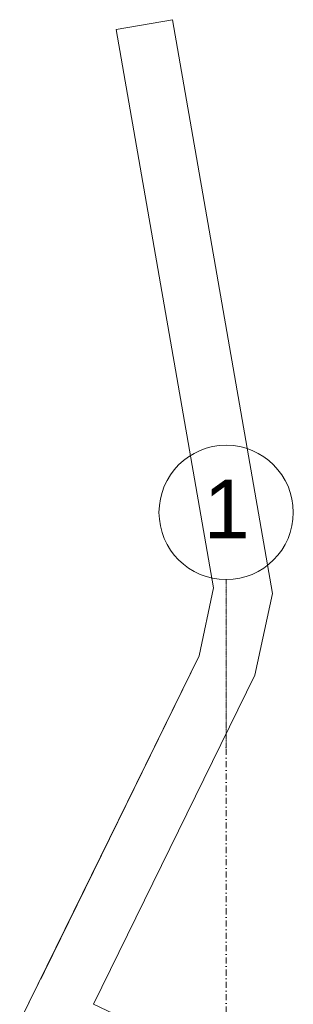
# Model space of a CAD drawing. Header units: centimetres. Extents: x -1589 to 108054, y -205274 to 31709.
# Tile 127 of 256: x 23041 to 23204, y 12745 to 13331. Entities that reach past the tile are written whole.
import ezdxf

# ---------------------------------------------------------------- set-up
doc = ezdxf.new("R2010")
doc.units = ezdxf.units.CM
doc.header["$LTSCALE"] = 0.01
doc.header["$MEASUREMENT"] = 0
doc.linetypes.add('Kropki i Kreski', pattern=[72, 36, -18, 0, -18])
doc.linetypes.add('Wipeout_Contour', pattern=[100, 0, -100])
doc.layers.add('2_ściany zewnętrzne.ISTN', color=7, linetype='Continuous')
doc.layers.add('4_osie.ISTN', color=7, linetype='Continuous')
doc.styles.add('GENERATED_STYLE_1', font='txt')

msp = doc.modelspace()

# ---------------------------------------------------------------- wipeouts: each hides what was drawn before it
at = {"color": 8, "linetype": 'Wipeout_Contour', "lineweight": 5, "ltscale": 11132.307733}
msp.add_wipeout([(23191.99145, 12989.79101), (23132.33682, 13331.25268), (23098.8441, 13325.40138), (23156.90011, 12993.09016)], dxfattribs=at).dxf.layer = '2_ściany zewnętrzne.ISTN'
at = {"color": 8, "linetype": 'Wipeout_Contour', "lineweight": 5, "ltscale": 9913.376087}
msp.add_wipeout([(23085.35999, 12745.21179), (23181.50175, 12941.04968), (23148.18947, 12952.6154), (23053.73582, 12760.21612)], dxfattribs=at).dxf.layer = '2_ściany zewnętrzne.ISTN'

# ---------------------------------------------------------------- next in the draw order: linework, layer by layer
at = {"layer": '2_ściany zewnętrzne.ISTN', "color": 8, "linetype": 'Continuous', "lineweight": 5, "flags": 128}
for points in [[(23132.33682, 13331.25268), (23098.8441, 13325.40138)], [(23191.99145, 12989.79101), (23132.33682, 13331.25268)], [(23098.8441, 13325.40138), (23156.90011, 12993.09016)]]:
    msp.add_lwpolyline(points, dxfattribs=at)
at = {"layer": '4_osie.ISTN', "color": 7, "linetype": 'Kropki i Kreski', "lineweight": 0, "ltscale": 10}
msp.add_line((23164.36078, 9177.95201), (23164.36078, 12897.96143), dxfattribs=at)
at = {"layer": '4_osie.ISTN', "color": 7, "linetype": 'Continuous', "lineweight": 0}
msp.add_circle((23164.36078, 13037.96143), 40, dxfattribs=at)
at = {"layer": '4_osie.ISTN', "color": 7, "linetype": 'Kropki i Kreski', "lineweight": 0}
msp.add_point((23164.36078, 12897.96143), dxfattribs=at)
msp.add_point((23164.36078, 12897.96143), dxfattribs=at)

# ---------------------------------------------------------------- next in the draw order: texts
at = {"layer": '4_osie.ISTN', "color": 7, "lineweight": 0, "insert": (23151.08028, 13039.96193), "char_height": 35, "attachment_point": 4, "style": 'GENERATED_STYLE_1'}
msp.add_mtext('\\A1;{\\pql;\\pt0;\\fArial|b0|i0|c238|p38;1}', dxfattribs=at)

# ---------------------------------------------------------------- next in the draw order: wipeouts: each hides what was drawn before it
at = {"color": 8, "linetype": 'Wipeout_Contour', "lineweight": 5, "ltscale": 7087.887482}
msp.add_wipeout([(23053.73582, 12760.21612), (23041.39554, 12735.07934), (23085.35999, 12745.21179)], dxfattribs=at).dxf.layer = '2_ściany zewnętrzne.ISTN'

# ---------------------------------------------------------------- next in the draw order: linework, layer by layer
at = {"layer": '2_ściany zewnętrzne.ISTN', "color": 8, "linetype": 'Continuous', "lineweight": 5, "flags": 128}
for points in [[(23148.18947, 12952.6154), (23041.39554, 12735.07934)], [(23085.35999, 12745.21179), (23181.50175, 12941.04968)], [(23157.17519, 12711.13853), (23085.35999, 12745.21179)]]:
    msp.add_lwpolyline(points, dxfattribs=at)

# ---------------------------------------------------------------- next in the draw order: wipeouts: each hides what was drawn before it
at = {"color": 8, "linetype": 'Wipeout_Contour', "lineweight": 5, "ltscale": 10432.68562}
msp.add_wipeout([(23191.99145, 12989.79101), (23156.90011, 12993.09016), (23164.99026, 12946.78232), (23181.50175, 12941.04968)], dxfattribs=at).dxf.layer = '2_ściany zewnętrzne.ISTN'

# ---------------------------------------------------------------- next in the draw order: linework, layer by layer
at = {"layer": '2_ściany zewnętrzne.ISTN', "color": 8, "linetype": 'Continuous', "lineweight": 5, "flags": 128}
msp.add_lwpolyline([(23181.50175, 12941.04968), (23191.99145, 12989.79101)], dxfattribs=at)

# ---------------------------------------------------------------- next in the draw order: wipeouts: each hides what was drawn before it
at = {"color": 8, "linetype": 'Wipeout_Contour', "lineweight": 5, "ltscale": 7797.449007}
msp.add_wipeout([(23156.90011, 12993.09016), (23148.18947, 12952.6154), (23164.99026, 12946.78232)], dxfattribs=at).dxf.layer = '2_ściany zewnętrzne.ISTN'

# ---------------------------------------------------------------- next in the draw order: linework, layer by layer
at = {"layer": '2_ściany zewnętrzne.ISTN', "color": 8, "linetype": 'Continuous', "lineweight": 5, "flags": 128}
msp.add_lwpolyline([(23156.90011, 12993.09016), (23148.18947, 12952.6154)], dxfattribs=at)
at = {"layer": '4_osie.ISTN', "color": 7, "linetype": 'Kropki i Kreski', "lineweight": 0}
msp.add_line((23164.36078, 12897.96143), (23164.36078, 12997.96143), dxfattribs=at)

doc.saveas('drawing.dxf')
